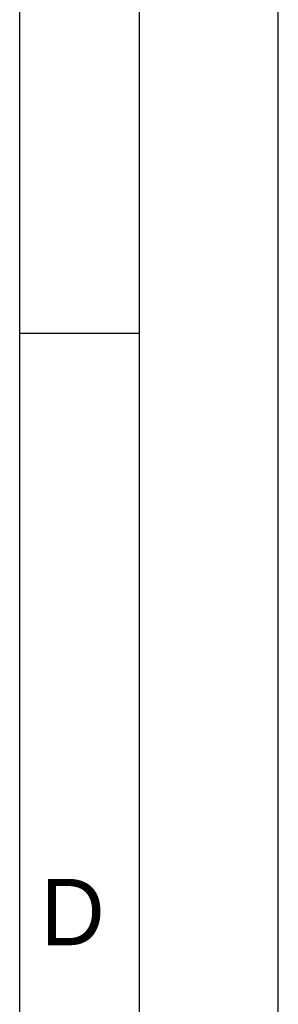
# Model space of a CAD drawing. Header units: millimetres. Extents: x 0 to 5600, y -1552 to 3960.
# Tile 87 of 199: x 5427 to 5600, y 1177 to 1837. Entities that reach past the tile are written whole.
import ezdxf

# ---------------------------------------------------------------- set-up
doc = ezdxf.new("R2010")
doc.units = ezdxf.units.MM
doc.header["$LTSCALE"] = 308
doc.layers.get('0').update_dxf_attribs({"linetype": 'CONTINUOUS'})
doc.styles.add('TEXTSTYLE_2', font='txt')

msp = doc.modelspace()

# ---------------------------------------------------------------- linework, layer by layer
at = {"color": 7, "linetype": 'Continuous'}
for p, q in [((5600, 0), (5600, 3960)), ((5426.67, 680), (5426.67, 3853.33)), ((5506.67, 3853.33), (5506.67, 80)), ((5506.67, 1626.67), (5426.67, 1626.67))]:
    msp.add_line(p, q, dxfattribs=at)

# ---------------------------------------------------------------- texts
at = {"color": 2, "linetype": 'Continuous', "insert": (5440.66, 1260.92), "char_height": 44.5, "width": 44.4979, "attachment_point": 1, "line_spacing_factor": 0.9, "style": 'TEXTSTYLE_2'}
msp.add_mtext('D', dxfattribs=at)

doc.saveas('drawing.dxf')
